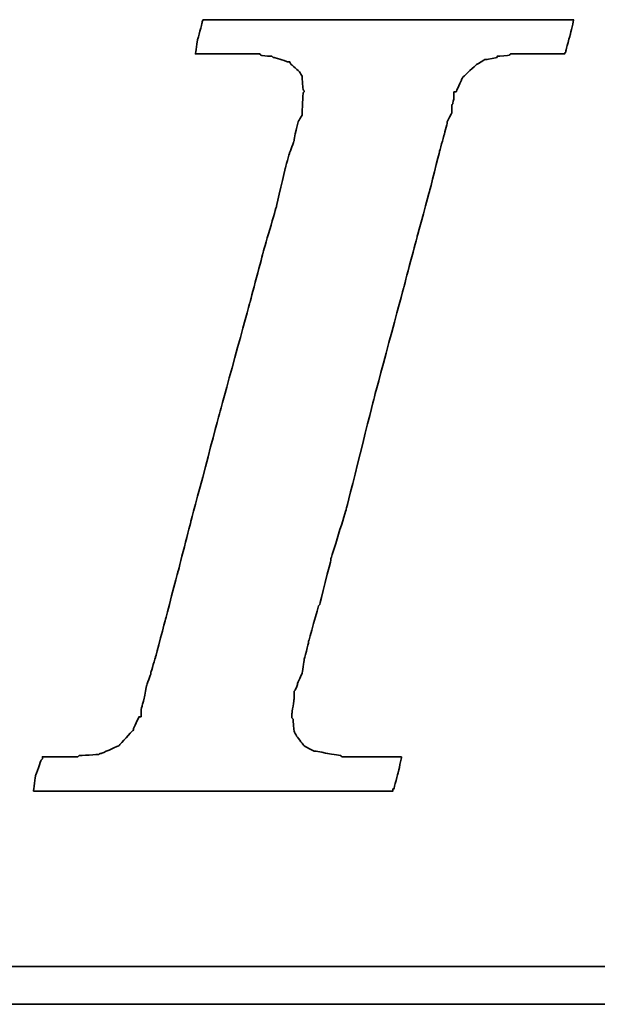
# Model space of a CAD drawing. Header units: millimetres. Extents: x 467 to 837, y 501 to 636.
# Tile 32 of 50: x 729.4 to 732.82, y 541.05 to 546.88. Entities that reach past the tile are written whole.
import ezdxf

# ---------------------------------------------------------------- set-up
doc = ezdxf.new("R2010")
doc.units = ezdxf.units.MM
doc.layers.add('DIM', color=4, linetype='CONTINUOUS')
doc.layers.add('layer 1', color=7, linetype='CONTINUOUS')

# ---------------------------------------------------------------- blocks, each defined once
blk = doc.blocks.new('TBI MOTION logo(完整正式版)')
at = {"layer": 'layer 1', "color": 22, "lineweight": 35}
for points, knots in [([(-40.59125, -7.94375), (-40.59125, -7.94375), (-40.97375, -7.94375), (-40.97375, -7.94375), (-40.97375, -7.94375), (-40.97375, -7.94375), (-41.38125, -7.94375), (-41.38125, -7.94375), (-41.38125, -7.94375), (-41.38125, -7.94375), (-41.54875, -7.94375), (-41.54875, -7.94375), (-41.54875, -7.94375), (-41.54875, -7.94375), (-41.59875, -7.94375), (-41.59875, -7.94375), (-41.59875, -7.94375), (-41.59875, -7.94375), (-41.88375, -7.94375), (-41.88375, -7.94375), (-41.88375, -7.94375), (-41.88375, -7.94375), (-41.90875, -7.91875), (-41.90875, -7.91875), (-41.90875, -7.91875), (-41.90875, -7.91875), (-42.19875, -7.87125), (-42.19875, -7.87125), (-42.19875, -7.87125), (-42.19875, -7.87125), (-42.43875, -7.82375), (-42.43875, -7.82375), (-42.43875, -7.82375), (-42.43875, -7.82375), (-42.45875, -7.82375), (-42.45875, -7.82375), (-42.45875, -7.82375), (-42.45875, -7.82375), (-42.48625, -7.82375), (-42.48625, -7.82375), (-42.48625, -7.82375), (-42.48625, -7.82375), (-42.67625, -7.72375), (-42.67625, -7.72375), (-42.67625, -7.72375), (-42.67625, -7.72375), (-42.70125, -7.70375), (-42.70125, -7.70375), (-42.70125, -7.70375), (-42.70125, -7.70375), (-42.72375, -7.67875), (-42.72375, -7.67875), (-42.72375, -7.67875), (-42.72375, -7.67875), (-42.86875, -7.48875), (-42.86875, -7.48875), (-42.86875, -7.48875), (-42.86875, -7.48875), (-42.89375, -7.43875), (-42.89375, -7.43875), (-42.89375, -7.43875), (-42.89375, -7.43875), (-42.91875, -7.38875), (-42.91875, -7.38875), (-42.91875, -7.38875), (-42.91875, -7.38875), (-42.93875, -7.12875), (-42.93875, -7.12875), (-42.93875, -7.12875), (-42.93875, -7.12875), (-42.96375, -7.10375), (-42.96375, -7.10375), (-42.96375, -7.10375), (-42.96375, -7.10375), (-42.96375, -7.05375), (-42.96375, -7.05375), (-42.96375, -7.05375), (-42.96375, -7.05375), (-42.96375, -7.00875), (-42.96375, -7.00875), (-42.96375, -7.00875), (-42.96375, -7.00875), (-42.91875, -6.69625), (-42.91875, -6.69625), (-42.91875, -6.69625), (-42.91875, -6.69625), (-42.91875, -6.62375), (-42.91875, -6.62375), (-42.91875, -6.62375), (-42.91875, -6.62375), (-42.91875, -6.59625), (-42.91875, -6.59625), (-42.91875, -6.59625), (-42.91875, -6.59625), (-42.91875, -6.57375), (-42.91875, -6.57375), (-42.91875, -6.57375), (-42.91875, -6.57375), (-42.91875, -6.52875), (-42.91875, -6.52875), (-42.91875, -6.52875), (-42.91875, -6.52875), (-42.89375, -6.50375), (-42.89375, -6.50375), (-42.89375, -6.50375), (-42.89375, -6.50375), (-42.84375, -6.38375), (-42.84375, -6.38375), (-42.84375, -6.38375), (-42.84375, -6.38375), (-42.84375, -6.35875), (-42.84375, -6.35875), (-42.84375, -6.35875), (-42.84375, -6.35875), (-42.74625, -6.14375), (-42.74625, -6.14375), (-42.74625, -6.14375), (-42.74625, -6.14375), (-42.70125, -5.85375), (-42.70125, -5.85375), (-42.70125, -5.85375), (-42.70125, -5.85375), (-42.60375, -5.47125), (-42.60375, -5.47125), (-42.60375, -5.47125), (-42.60375, -5.47125), (-42.60375, -5.44875), (-42.60375, -5.44875), (-42.60375, -5.44875), (-42.60375, -5.44875), (-42.38875, -4.67875), (-42.38875, -4.67875), (-42.38875, -4.67875), (-42.38875, -4.67875), (-42.36375, -4.65375), (-42.36375, -4.65375), (-42.36375, -4.65375), (-42.36375, -4.65375), (-42.12375, -3.69625), (-42.12375, -3.69625), (-42.12375, -3.69625), (-42.12375, -3.69625), (-42.12375, -3.67374), (-42.12375, -3.67374), (-42.12375, -3.67374), (-42.12375, -3.67374), (-41.78875, -2.59374), (-41.78875, -2.59374), (-41.78875, -2.59374), (-41.78875, -2.59374), (-41.18875, -0.19375), (-41.18875, -0.19375), (-41.18875, -0.19375), (-41.18875, -0.19375), (-40.54375, 2.20624), (-40.54375, 2.20624), (-40.54375, 2.20624), (-40.54375, 2.20624), (-40.25375, 3.30875), (-40.25375, 3.30875), (-40.25375, 3.30875), (-40.25375, 3.30875), (-39.98875, 4.27125), (-39.98875, 4.27125), (-39.98875, 4.27125), (-39.98875, 4.27125), (-39.77375, 5.13125), (-39.77375, 5.13125), (-39.77375, 5.13125), (-39.77375, 5.13125), (-39.67875, 5.47125), (-39.67875, 5.47125), (-39.67875, 5.47125), (-39.67875, 5.47125), (-39.60375, 5.75625), (-39.60375, 5.75625), (-39.60375, 5.75625), (-39.60375, 5.75625), (-39.60375, 5.78125), (-39.60375, 5.78125), (-39.60375, 5.78125), (-39.60375, 5.78125), (-39.50875, 5.97125), (-39.50875, 5.97125), (-39.50875, 5.97125), (-39.50875, 5.97125), (-39.50875, 6.13875), (-39.50875, 6.13875), (-39.50875, 6.13875), (-39.50875, 6.13875), (-39.48625, 6.16625), (-39.48625, 6.16625), (-39.48625, 6.16625), (-39.48625, 6.16625), (-39.46125, 6.28625), (-39.46125, 6.28625), (-39.46125, 6.28625), (-39.46125, 6.28625), (-39.46125, 6.42625), (-39.46125, 6.42625), (-39.46125, 6.42625), (-39.46125, 6.42625), (-39.41375, 6.42625), (-39.41375, 6.42625), (-39.41375, 6.42625), (-39.41375, 6.42625), (-39.29375, 6.69125), (-39.29375, 6.69125), (-39.29375, 6.69125), (-39.29375, 6.69125), (-39.26875, 6.74125), (-39.26875, 6.74125), (-39.26875, 6.74125), (-39.26875, 6.74125), (-39.24375, 6.76625), (-39.24375, 6.76625), (-39.24375, 6.76625), (-39.24375, 6.76625), (-38.98375, 7.00624), (-38.98375, 7.00624), (-38.98375, 7.00624), (-38.98375, 7.00624), (-38.95625, 7.02624), (-38.95625, 7.02624), (-38.95625, 7.02624), (-38.95625, 7.02624), (-38.78875, 7.12624), (-38.78875, 7.12624), (-38.78875, 7.12624), (-38.78875, 7.12624), (-38.76375, 7.12624), (-38.76375, 7.12624), (-38.76375, 7.12624), (-38.76375, 7.12624), (-38.74375, 7.12624), (-38.74375, 7.12624), (-38.74375, 7.12624), (-38.74375, 7.12624), (-38.52875, 7.17125), (-38.52875, 7.17125), (-38.52875, 7.17125), (-38.52875, 7.17125), (-38.52875, 7.19624), (-38.52875, 7.19624), (-38.52875, 7.19624), (-38.52875, 7.19624), (-38.50375, 7.19624), (-38.50375, 7.19624), (-38.50375, 7.19624), (-38.50375, 7.19624), (-38.26125, 7.21875), (-38.26125, 7.21875), (-38.26125, 7.21875), (-38.26125, 7.21875), (-38.23875, 7.24624), (-38.23875, 7.24624), (-38.23875, 7.24624), (-38.23875, 7.24624), (-38.21625, 7.24624), (-38.21625, 7.24624), (-38.21625, 7.24624), (-38.21625, 7.24624), (-38.18875, 7.24624), (-38.18875, 7.24624), (-38.18875, 7.24624), (-38.18875, 7.24624), (-37.90375, 7.24624), (-37.90375, 7.24624), (-37.90375, 7.24624), (-37.90375, 7.24624), (-37.85375, 7.24624), (-37.85375, 7.24624), (-37.85375, 7.24624), (-37.85375, 7.24624), (-37.75875, 7.24624), (-37.75875, 7.24624), (-37.75875, 7.24624), (-37.75875, 7.24624), (-37.42375, 7.24624), (-37.42375, 7.24624), (-37.42375, 7.24624), (-37.42375, 7.24624), (-37.08875, 7.24624), (-37.08875, 7.24624), (-37.08875, 7.24624), (-37.08875, 7.24624), (-37.06375, 7.24624), (-37.06375, 7.24624), (-37.06375, 7.24624), (-37.06375, 7.24624), (-37.06375, 7.26624), (-37.06375, 7.26624), (-37.06375, 7.26624), (-37.06375, 7.26624), (-37.03875, 7.29125), (-37.03875, 7.29125), (-37.03875, 7.29125), (-37.03875, 7.29125), (-37.03875, 7.31625), (-37.03875, 7.31625), (-37.03875, 7.31625), (-37.03875, 7.31625), (-36.94125, 7.67625), (-36.94125, 7.67625), (-36.94125, 7.67625), (-36.94125, 7.67625), (-36.86875, 7.98625), (-36.86875, 7.98625), (-36.86875, 7.98625), (-36.86875, 7.98625), (-36.98875, 7.98625), (-36.98875, 7.98625), (-36.98875, 7.98625), (-36.98875, 7.98625), (-37.42375, 7.98625), (-37.42375, 7.98625), (-37.42375, 7.98625), (-37.42375, 7.98625), (-37.94875, 7.98625), (-37.94875, 7.98625), (-37.94875, 7.98625), (-37.94875, 7.98625), (-38.57375, 7.98625), (-38.57375, 7.98625), (-38.57375, 7.98625), (-38.57375, 7.98625), (-39.29375, 7.98625), (-39.29375, 7.98625), (-39.29375, 7.98625), (-39.29375, 7.98625), (-40.82875, 7.98625), (-40.82875, 7.98625), (-40.82875, 7.98625), (-40.82875, 7.98625), (-42.36375, 7.98625), (-42.36375, 7.98625), (-42.36375, 7.98625), (-42.36375, 7.98625), (-43.08375, 7.98625), (-43.08375, 7.98625), (-43.08375, 7.98625), (-43.08375, 7.98625), (-43.70875, 7.98625), (-43.70875, 7.98625), (-43.70875, 7.98625), (-43.70875, 7.98625), (-44.23375, 7.98625), (-44.23375, 7.98625), (-44.23375, 7.98625), (-44.23375, 7.98625), (-44.66875, 7.98625), (-44.66875, 7.98625), (-44.66875, 7.98625), (-44.66875, 7.98625), (-44.88375, 7.98625), (-44.88375, 7.98625), (-44.88375, 7.98625), (-44.88375, 7.98625), (-44.90875, 7.94125), (-44.90875, 7.94125), (-44.90875, 7.94125), (-44.90875, 7.94125), (-44.90875, 7.91625), (-44.90875, 7.91625), (-44.90875, 7.91625), (-44.90875, 7.91625), (-45.00375, 7.55625), (-45.00375, 7.55625), (-45.00375, 7.55625), (-45.00375, 7.55625), (-45.05375, 7.24624), (-45.05375, 7.24624), (-45.05375, 7.24624), (-45.05375, 7.24624), (-44.61875, 7.24624), (-44.61875, 7.24624), (-44.61875, 7.24624), (-44.61875, 7.24624), (-44.11375, 7.24624), (-44.11375, 7.24624), (-44.11375, 7.24624), (-44.11375, 7.24624), (-43.99375, 7.24624), (-43.99375, 7.24624), (-43.99375, 7.24624), (-43.99375, 7.24624), (-43.94625, 7.24624), (-43.94625, 7.24624), (-43.94625, 7.24624), (-43.94625, 7.24624), (-43.92374, 7.24624), (-43.92374, 7.24624), (-43.92374, 7.24624), (-43.92374, 7.24624), (-43.65875, 7.24624), (-43.65875, 7.24624), (-43.65875, 7.24624), (-43.65875, 7.24624), (-43.63875, 7.21875), (-43.63875, 7.21875), (-43.63875, 7.21875), (-43.63875, 7.21875), (-43.46875, 7.19624), (-43.46875, 7.19624), (-43.46875, 7.19624), (-43.46875, 7.19624), (-43.39875, 7.19624), (-43.39875, 7.19624), (-43.39875, 7.19624), (-43.39875, 7.19624), (-43.37125, 7.17125), (-43.37125, 7.17125), (-43.37125, 7.17125), (-43.37125, 7.17125), (-43.34875, 7.17125), (-43.34875, 7.17125), (-43.34875, 7.17125), (-43.34875, 7.17125), (-43.20375, 7.12624), (-43.20375, 7.12624), (-43.20375, 7.12624), (-43.20375, 7.12624), (-43.05875, 7.07624), (-43.05875, 7.07624), (-43.05875, 7.07624), (-43.05875, 7.07624), (-43.01375, 7.07624), (-43.01375, 7.07624), (-43.01375, 7.07624), (-43.01375, 7.07624), (-42.98875, 7.02624), (-42.98875, 7.02624), (-42.98875, 7.02624), (-42.98875, 7.02624), (-42.79875, 6.86125), (-42.79875, 6.86125), (-42.79875, 6.86125), (-42.79875, 6.86125), (-42.77375, 6.81125), (-42.77375, 6.81125), (-42.77375, 6.81125), (-42.77375, 6.81125), (-42.74625, 6.76625), (-42.74625, 6.76625), (-42.74625, 6.76625), (-42.74625, 6.76625), (-42.72375, 6.47625), (-42.72375, 6.47625), (-42.72375, 6.47625), (-42.72375, 6.47625), (-42.70125, 6.45124), (-42.70125, 6.45124), (-42.70125, 6.45124), (-42.70125, 6.45124), (-42.70125, 6.42625), (-42.70125, 6.42625), (-42.70125, 6.42625), (-42.70125, 6.42625), (-42.72375, 6.40625), (-42.72375, 6.40625), (-42.72375, 6.40625), (-42.72375, 6.40625), (-42.74625, 5.97125), (-42.74625, 5.97125), (-42.74625, 5.97125), (-42.74625, 5.97125), (-42.74625, 5.94625), (-42.74625, 5.94625), (-42.74625, 5.94625), (-42.74625, 5.94625), (-42.74625, 5.92625), (-42.74625, 5.92625), (-42.74625, 5.92625), (-42.74625, 5.92625), (-42.77375, 5.87625), (-42.77375, 5.87625), (-42.77375, 5.87625), (-42.77375, 5.87625), (-42.81875, 5.80625), (-42.81875, 5.80625), (-42.81875, 5.80625), (-42.81875, 5.80625), (-42.86875, 5.63625), (-42.86875, 5.63625), (-42.86875, 5.63625), (-42.86875, 5.63625), (-42.91875, 5.39625), (-42.91875, 5.39625), (-42.91875, 5.39625), (-42.91875, 5.39625), (-42.91875, 5.37124), (-42.91875, 5.37124), (-42.91875, 5.37124), (-42.91875, 5.37124), (-43.01375, 5.10874), (-43.01375, 5.10874), (-43.01375, 5.10874), (-43.01375, 5.10874), (-43.10875, 4.77124), (-43.10875, 4.77124), (-43.10875, 4.77124), (-43.10875, 4.77124), (-43.29875, 3.95625), (-43.29875, 3.95625), (-43.29875, 3.95625), (-43.29875, 3.95625), (-43.58875, 2.95125), (-43.58875, 2.95125), (-43.58875, 2.95125), (-43.58875, 2.95125), (-43.87375, 1.87125), (-43.87375, 1.87125), (-43.87375, 1.87125), (-43.87375, 1.87125), (-44.52625, -0.50374), (-44.52625, -0.50374), (-44.52625, -0.50374), (-44.52625, -0.50374), (-45.14875, -2.85375), (-45.14875, -2.85375), (-45.14875, -2.85375), (-45.14875, -2.85375), (-45.43375, -3.95875), (-45.43375, -3.95875), (-45.43375, -3.95875), (-45.43375, -3.95875), (-45.69875, -4.96875), (-45.69875, -4.96875), (-45.69875, -4.96875), (-45.69875, -4.96875), (-45.91375, -5.78375), (-45.91375, -5.78375), (-45.91375, -5.78375), (-45.91375, -5.78375), (-46.01375, -6.11875), (-46.01375, -6.11875), (-46.01375, -6.11875), (-46.01375, -6.11875), (-46.01375, -6.14375), (-46.01375, -6.14375), (-46.01375, -6.14375), (-46.01375, -6.14375), (-46.10875, -6.40875), (-46.10875, -6.40875), (-46.10875, -6.40875), (-46.10875, -6.40875), (-46.15375, -6.64875), (-46.15375, -6.64875), (-46.15375, -6.64875), (-46.15375, -6.64875), (-46.20375, -6.83875), (-46.20375, -6.83875), (-46.20375, -6.83875), (-46.20375, -6.83875), (-46.22875, -6.93375), (-46.22875, -6.93375), (-46.22875, -6.93375), (-46.22875, -6.93375), (-46.22875, -7.07875), (-46.22875, -7.07875), (-46.22875, -7.07875), (-46.22875, -7.07875), (-46.27375, -7.07875), (-46.27375, -7.07875), (-46.27375, -7.07875), (-46.27375, -7.07875), (-46.39375, -7.34375), (-46.39375, -7.34375), (-46.39375, -7.34375), (-46.39375, -7.34375), (-46.39375, -7.36875), (-46.39375, -7.36875), (-46.39375, -7.36875), (-46.39375, -7.36875), (-46.42125, -7.38875), (-46.42125, -7.38875), (-46.42125, -7.38875), (-46.42125, -7.38875), (-46.68375, -7.67875), (-46.68375, -7.67875), (-46.68375, -7.67875), (-46.68375, -7.67875), (-46.70875, -7.70375), (-46.70875, -7.70375), (-46.70875, -7.70375), (-46.70875, -7.70375), (-46.75375, -7.72375), (-46.75375, -7.72375), (-46.75375, -7.72375), (-46.75375, -7.72375), (-47.08875, -7.87125), (-47.08875, -7.87125), (-47.08875, -7.87125), (-47.08875, -7.87125), (-47.11625, -7.87125), (-47.11625, -7.87125), (-47.11625, -7.87125), (-47.11625, -7.87125), (-47.13875, -7.89375), (-47.13875, -7.89375), (-47.13875, -7.89375), (-47.13875, -7.89375), (-47.56875, -7.91875), (-47.56875, -7.91875), (-47.56875, -7.91875), (-47.56875, -7.91875), (-47.59625, -7.94375), (-47.59625, -7.94375), (-47.59625, -7.94375), (-47.59625, -7.94375), (-47.64375, -7.94375), (-47.64375, -7.94375), (-47.64375, -7.94375), (-47.64375, -7.94375), (-47.73625, -7.94375), (-47.73625, -7.94375), (-47.73625, -7.94375), (-47.73625, -7.94375), (-48.07375, -7.94375), (-48.07375, -7.94375), (-48.07375, -7.94375), (-48.07375, -7.94375), (-48.36125, -7.94375), (-48.36125, -7.94375), (-48.36125, -7.94375), (-48.36125, -7.94375), (-48.36125, -7.96625), (-48.36125, -7.96625), (-48.36125, -7.96625), (-48.36125, -7.96625), (-48.36125, -7.99125), (-48.36125, -7.99125), (-48.36125, -7.99125), (-48.36125, -7.99125), (-48.38875, -8.01375), (-48.38875, -8.01375), (-48.38875, -8.01375), (-48.38875, -8.01375), (-48.50875, -8.34875), (-48.50875, -8.34875), (-48.50875, -8.34875), (-48.50875, -8.34875), (-48.55375, -8.68625), (-48.55375, -8.68625), (-48.55375, -8.68625), (-48.55375, -8.68625), (-48.45875, -8.68625), (-48.45875, -8.68625), (-48.45875, -8.68625), (-48.45875, -8.68625), (-48.07375, -8.68625), (-48.07375, -8.68625), (-48.07375, -8.68625), (-48.07375, -8.68625), (-47.52375, -8.68625), (-47.52375, -8.68625), (-47.52375, -8.68625), (-47.52375, -8.68625), (-46.92375, -8.68625), (-46.92375, -8.68625), (-46.92375, -8.68625), (-46.92375, -8.68625), (-46.25375, -8.68625), (-46.25375, -8.68625), (-46.25375, -8.68625), (-46.25375, -8.68625), (-46.20375, -8.68625), (-46.20375, -8.68625), (-46.20375, -8.68625), (-46.20375, -8.68625), (-44.71375, -8.68625), (-44.71375, -8.68625), (-44.71375, -8.68625), (-44.71375, -8.68625), (-43.22875, -8.68625), (-43.22875, -8.68625), (-43.22875, -8.68625), (-43.22875, -8.68625), (-42.55875, -8.68625), (-42.55875, -8.68625), (-42.55875, -8.68625), (-42.55875, -8.68625), (-42.50875, -8.68625), (-42.50875, -8.68625), (-42.50875, -8.68625), (-42.50875, -8.68625), (-41.93375, -8.68625), (-41.93375, -8.68625), (-41.93375, -8.68625), (-41.93375, -8.68625), (-41.38125, -8.68625), (-41.38125, -8.68625), (-41.38125, -8.68625), (-41.38125, -8.68625), (-40.97375, -8.68625), (-40.97375, -8.68625), (-40.97375, -8.68625), (-40.97375, -8.68625), (-40.78125, -8.68625), (-40.78125, -8.68625), (-40.78125, -8.68625), (-40.78125, -8.68625), (-40.78125, -8.63875), (-40.78125, -8.63875), (-40.78125, -8.63875), (-40.78125, -8.63875), (-40.75875, -8.63875), (-40.75875, -8.63875), (-40.75875, -8.63875), (-40.75875, -8.63875), (-40.66375, -8.27875), (-40.66375, -8.27875), (-40.66375, -8.27875), (-40.66375, -8.27875), (-40.59125, -7.94375), (-40.59125, -7.94375)], [0, 0, 0, 0, 0.00558659, 0.00558659, 0.00558659, 0.0055866, 0.01117318, 0.01117318, 0.01117318, 0.01117319, 0.01675978, 0.01675978, 0.01675978, 0.01675979, 0.02234637, 0.02234637, 0.02234637, 0.02234638, 0.02793296, 0.02793296, 0.02793296, 0.02793297, 0.03351955, 0.03351955, 0.03351955, 0.03351956, 0.03910615, 0.03910615, 0.03910615, 0.03910616, 0.04469274, 0.04469274, 0.04469274, 0.04469275, 0.05027933, 0.05027933, 0.05027933, 0.05027934, 0.05586592, 0.05586592, 0.05586592, 0.05586593, 0.06145251, 0.06145251, 0.06145251, 0.06145252, 0.06703911, 0.06703911, 0.06703911, 0.06703912, 0.0726257, 0.0726257, 0.0726257, 0.07262571, 0.07821229, 0.07821229, 0.07821229, 0.0782123, 0.08379888, 0.08379888, 0.08379888, 0.08379889, 0.08938547, 0.08938547, 0.08938547, 0.08938548, 0.09497207, 0.09497207, 0.09497207, 0.09497208, 0.10055866, 0.10055866, 0.10055866, 0.10055867, 0.10614525, 0.10614525, 0.10614525, 0.10614526, 0.11173184, 0.11173184, 0.11173184, 0.11173185, 0.11731844, 0.11731844, 0.11731844, 0.11731845, 0.12290503, 0.12290503, 0.12290503, 0.12290504, 0.12849162, 0.12849162, 0.12849162, 0.12849163, 0.13407821, 0.13407821, 0.13407821, 0.13407822, 0.1396648, 0.1396648, 0.1396648, 0.13966481, 0.1452514, 0.1452514, 0.1452514, 0.14525141, 0.15083799, 0.15083799, 0.15083799, 0.150838, 0.15642458, 0.15642458, 0.15642458, 0.15642459, 0.16201117, 0.16201117, 0.16201117, 0.16201118, 0.16759777, 0.16759777, 0.16759777, 0.16759778, 0.17318436, 0.17318436, 0.17318436, 0.17318437, 0.17877095, 0.17877095, 0.17877095, 0.17877096, 0.18435754, 0.18435754, 0.18435754, 0.18435755, 0.18994413, 0.18994413, 0.18994413, 0.18994414, 0.19553073, 0.19553073, 0.19553073, 0.19553074, 0.20111732, 0.20111732, 0.20111732, 0.20111733, 0.20670391, 0.20670391, 0.20670391, 0.20670392, 0.2122905, 0.2122905, 0.2122905, 0.21229051, 0.21787709, 0.21787709, 0.21787709, 0.2178771, 0.22346369, 0.22346369, 0.22346369, 0.2234637, 0.22905028, 0.22905028, 0.22905028, 0.22905029, 0.23463687, 0.23463687, 0.23463687, 0.23463688, 0.24022346, 0.24022346, 0.24022346, 0.24022347, 0.24581006, 0.24581006, 0.24581006, 0.24581007, 0.25139665, 0.25139665, 0.25139665, 0.25139666, 0.25698324, 0.25698324, 0.25698324, 0.25698325, 0.26256983, 0.26256983, 0.26256983, 0.26256984, 0.26815642, 0.26815642, 0.26815642, 0.26815643, 0.27374302, 0.27374302, 0.27374302, 0.27374303, 0.27932961, 0.27932961, 0.27932961, 0.27932962, 0.2849162, 0.2849162, 0.2849162, 0.28491621, 0.29050279, 0.29050279, 0.29050279, 0.2905028, 0.29608939, 0.29608939, 0.29608939, 0.2960894, 0.30167598, 0.30167598, 0.30167598, 0.30167599, 0.30726257, 0.30726257, 0.30726257, 0.30726258, 0.31284916, 0.31284916, 0.31284916, 0.31284917, 0.31843575, 0.31843575, 0.31843575, 0.31843576, 0.32402235, 0.32402235, 0.32402235, 0.32402236, 0.32960894, 0.32960894, 0.32960894, 0.32960895, 0.33519553, 0.33519553, 0.33519553, 0.33519554, 0.34078212, 0.34078212, 0.34078212, 0.34078213, 0.34636872, 0.34636872, 0.34636872, 0.34636873, 0.35195531, 0.35195531, 0.35195531, 0.35195532, 0.3575419, 0.3575419, 0.3575419, 0.35754191, 0.36312849, 0.36312849, 0.36312849, 0.3631285, 0.36871508, 0.36871508, 0.36871508, 0.36871509, 0.37430168, 0.37430168, 0.37430168, 0.37430169, 0.37988827, 0.37988827, 0.37988827, 0.37988828, 0.38547486, 0.38547486, 0.38547486, 0.38547487, 0.39106145, 0.39106145, 0.39106145, 0.39106146, 0.39664804, 0.39664804, 0.39664804, 0.39664805, 0.40223464, 0.40223464, 0.40223464, 0.40223465, 0.40782123, 0.40782123, 0.40782123, 0.40782124, 0.41340782, 0.41340782, 0.41340782, 0.41340783, 0.41899441, 0.41899441, 0.41899441, 0.41899442, 0.42458101, 0.42458101, 0.42458101, 0.42458102, 0.4301676, 0.4301676, 0.4301676, 0.43016761, 0.43575419, 0.43575419, 0.43575419, 0.4357542, 0.44134078, 0.44134078, 0.44134078, 0.44134079, 0.44692737, 0.44692737, 0.44692737, 0.44692738, 0.45251397, 0.45251397, 0.45251397, 0.45251398, 0.45810056, 0.45810056, 0.45810056, 0.45810057, 0.46368715, 0.46368715, 0.46368715, 0.46368716, 0.46927374, 0.46927374, 0.46927374, 0.46927375, 0.47486034, 0.47486034, 0.47486034, 0.47486035, 0.48044693, 0.48044693, 0.48044693, 0.48044694, 0.48603352, 0.48603352, 0.48603352, 0.48603353, 0.49162011, 0.49162011, 0.49162011, 0.49162012, 0.4972067, 0.4972067, 0.4972067, 0.49720671, 0.5027933, 0.5027933, 0.5027933, 0.50279331, 0.50837989, 0.50837989, 0.50837989, 0.5083799, 0.51396648, 0.51396648, 0.51396648, 0.51396649, 0.51955307, 0.51955307, 0.51955307, 0.51955308, 0.52513966, 0.52513966, 0.52513966, 0.52513967, 0.53072626, 0.53072626, 0.53072626, 0.53072627, 0.53631285, 0.53631285, 0.53631285, 0.53631286, 0.54189944, 0.54189944, 0.54189944, 0.54189945, 0.54748603, 0.54748603, 0.54748603, 0.54748604, 0.55307263, 0.55307263, 0.55307263, 0.55307264, 0.55865922, 0.55865922, 0.55865922, 0.55865923, 0.56424581, 0.56424581, 0.56424581, 0.56424582, 0.5698324, 0.5698324, 0.5698324, 0.56983241, 0.57541899, 0.57541899, 0.57541899, 0.575419, 0.58100559, 0.58100559, 0.58100559, 0.5810056, 0.58659218, 0.58659218, 0.58659218, 0.58659219, 0.59217877, 0.59217877, 0.59217877, 0.59217878, 0.59776536, 0.59776536, 0.59776536, 0.59776537, 0.60335196, 0.60335196, 0.60335196, 0.60335197, 0.60893855, 0.60893855, 0.60893855, 0.60893856, 0.61452514, 0.61452514, 0.61452514, 0.61452515, 0.62011173, 0.62011173, 0.62011173, 0.62011174, 0.62569832, 0.62569832, 0.62569832, 0.62569833, 0.63128492, 0.63128492, 0.63128492, 0.63128493, 0.63687151, 0.63687151, 0.63687151, 0.63687152, 0.6424581, 0.6424581, 0.6424581, 0.64245811, 0.64804469, 0.64804469, 0.64804469, 0.6480447, 0.65363128, 0.65363128, 0.65363128, 0.65363129, 0.65921788, 0.65921788, 0.65921788, 0.65921789, 0.66480447, 0.66480447, 0.66480447, 0.66480448, 0.67039106, 0.67039106, 0.67039106, 0.67039107, 0.67597765, 0.67597765, 0.67597765, 0.67597766, 0.68156425, 0.68156425, 0.68156425, 0.68156426, 0.68715084, 0.68715084, 0.68715084, 0.68715085, 0.69273743, 0.69273743, 0.69273743, 0.69273744, 0.69832402, 0.69832402, 0.69832402, 0.69832403, 0.70391061, 0.70391061, 0.70391061, 0.70391062, 0.70949721, 0.70949721, 0.70949721, 0.70949722, 0.7150838, 0.7150838, 0.7150838, 0.71508381, 0.72067039, 0.72067039, 0.72067039, 0.7206704, 0.72625698, 0.72625698, 0.72625698, 0.72625699, 0.73184358, 0.73184358, 0.73184358, 0.73184359, 0.73743017, 0.73743017, 0.73743017, 0.73743018, 0.74301676, 0.74301676, 0.74301676, 0.74301677, 0.74860335, 0.74860335, 0.74860335, 0.74860336, 0.75418994, 0.75418994, 0.75418994, 0.75418995, 0.75977654, 0.75977654, 0.75977654, 0.75977655, 0.76536313, 0.76536313, 0.76536313, 0.76536314, 0.77094972, 0.77094972, 0.77094972, 0.77094973, 0.77653631, 0.77653631, 0.77653631, 0.77653632, 0.78212291, 0.78212291, 0.78212291, 0.78212292, 0.7877095, 0.7877095, 0.7877095, 0.78770951, 0.79329609, 0.79329609, 0.79329609, 0.7932961, 0.79888268, 0.79888268, 0.79888268, 0.79888269, 0.80446927, 0.80446927, 0.80446927, 0.80446928, 0.81005587, 0.81005587, 0.81005587, 0.81005588, 0.81564246, 0.81564246, 0.81564246, 0.81564247, 0.82122905, 0.82122905, 0.82122905, 0.82122906, 0.82681564, 0.82681564, 0.82681564, 0.82681565, 0.83240223, 0.83240223, 0.83240223, 0.83240224, 0.83798883, 0.83798883, 0.83798883, 0.83798884, 0.84357542, 0.84357542, 0.84357542, 0.84357543, 0.84916201, 0.84916201, 0.84916201, 0.84916202, 0.8547486, 0.8547486, 0.8547486, 0.85474861, 0.8603352, 0.8603352, 0.8603352, 0.86033521, 0.86592179, 0.86592179, 0.86592179, 0.8659218, 0.87150838, 0.87150838, 0.87150838, 0.87150839, 0.87709497, 0.87709497, 0.87709497, 0.87709498, 0.88268156, 0.88268156, 0.88268156, 0.88268157, 0.88826816, 0.88826816, 0.88826816, 0.88826817, 0.89385475, 0.89385475, 0.89385475, 0.89385476, 0.89944134, 0.89944134, 0.89944134, 0.89944135, 0.90502793, 0.90502793, 0.90502793, 0.90502794, 0.91061453, 0.91061453, 0.91061453, 0.91061454, 0.91620112, 0.91620112, 0.91620112, 0.91620113, 0.92178771, 0.92178771, 0.92178771, 0.92178772, 0.9273743, 0.9273743, 0.9273743, 0.92737431, 0.93296089, 0.93296089, 0.93296089, 0.9329609, 0.93854749, 0.93854749, 0.93854749, 0.9385475, 0.94413408, 0.94413408, 0.94413408, 0.94413409, 0.94972067, 0.94972067, 0.94972067, 0.94972068, 0.95530726, 0.95530726, 0.95530726, 0.95530727, 0.96089385, 0.96089385, 0.96089385, 0.96089386, 0.96648045, 0.96648045, 0.96648045, 0.96648046, 0.97206704, 0.97206704, 0.97206704, 0.97206705, 0.97765363, 0.97765363, 0.97765363, 0.97765364, 0.98324022, 0.98324022, 0.98324022, 0.98324023, 0.98882682, 0.98882682, 0.98882682, 0.98882683, 0.99441341, 0.99441341, 0.99441341, 0.99441342, 1, 1, 1, 1]), ([(75.90875, -9.47875), (75.90875, -9.47875), (75.90875, -12.28625), (75.90875, -12.28625), (75.90875, -12.28625), (75.90875, -12.28625), (75.90875, -12.47875), (75.90875, -12.47875), (75.90875, -12.47875), (75.90875, -12.47875), (75.71625, -12.47875), (75.71625, -12.47875), (75.71625, -12.47875), (75.71625, -12.47875), (-88.32875, -12.47875), (-88.32875, -12.47875), (-88.32875, -12.47875), (-88.32875, -12.47875), (-88.32875, -13.29375), (-88.32875, -13.29375), (-88.32875, -13.29375), (-88.32875, -13.29375), (82.89125, -13.29375), (82.89125, -13.29375), (82.89125, -13.29375), (82.89125, -13.29375), (75.90875, -9.47875), (75.90875, -9.47875)], [0, 0, 0, 0, 0.14285714, 0.14285714, 0.14285714, 0.14285715, 0.28571429, 0.28571429, 0.28571429, 0.2857143, 0.42857143, 0.42857143, 0.42857143, 0.42857144, 0.57142857, 0.57142857, 0.57142857, 0.57142858, 0.71428571, 0.71428571, 0.71428571, 0.71428572, 0.85714286, 0.85714286, 0.85714286, 0.85714287, 1, 1, 1, 1])]:
    blk.add_open_spline(points, degree=3, knots=knots, dxfattribs=at)

msp = doc.modelspace()

# ---------------------------------------------------------------- block references
at = {"layer": 'DIM', "color": 7, "xscale": 0.2736514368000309, "yscale": 0.2736514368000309, "zscale": 0.2736514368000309}
msp.add_blockref('TBI MOTION logo(完整正式版)', (742.7691, 544.6927), dxfattribs=at)

doc.saveas('drawing.dxf')
